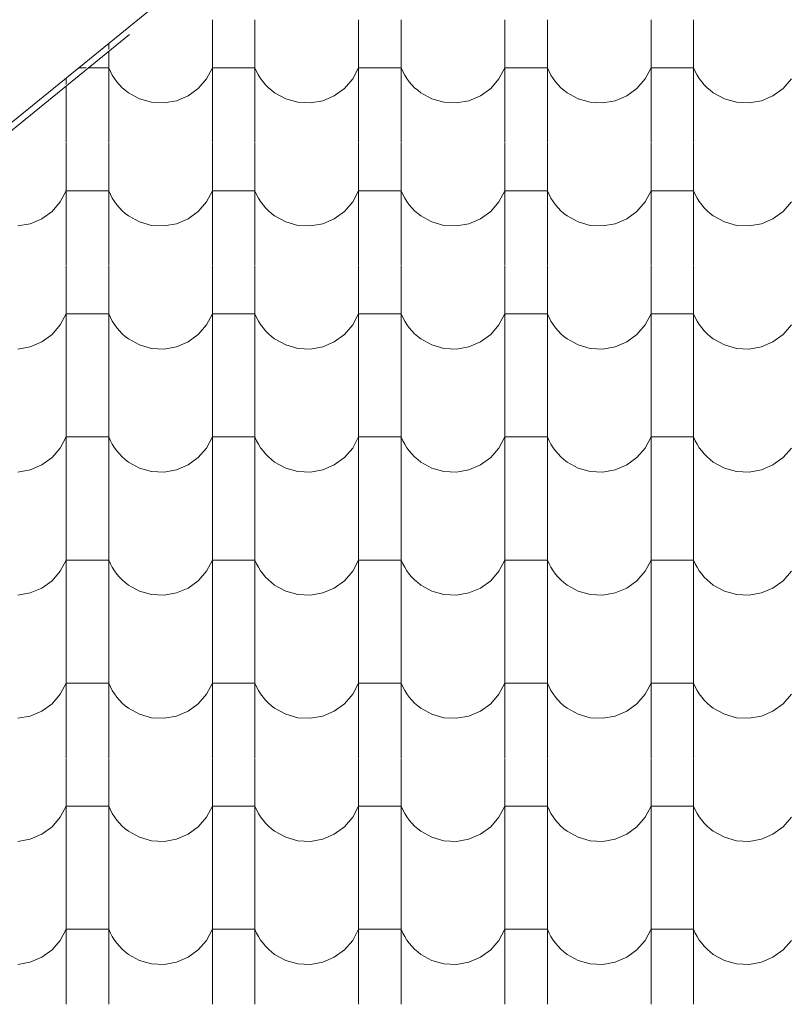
# Model space of a CAD drawing. Header units: millimetres. Extents: x -20699 to 32021, y -4298 to 11971.
# Tile 10 of 74: x -16926 to -16060, y 7717 to 8829. Entities that reach past the tile are written whole.
import ezdxf

# ---------------------------------------------------------------- set-up
doc = ezdxf.new("R2010")
doc.units = ezdxf.units.MM
doc.header["$MEASUREMENT"] = 0
doc.linetypes.add('Wipeout_Contour', pattern=[1000, 0, -1000])
for name, color, linetype in [('A-A_1_Bourané_Konstrukce - střechy a skořepiny', 7, 'Continuous'), ('A-A_1_Bourané_Výplně - Povrchové', 7, 'Continuous'), ('A-A_1_Konstrukce - střechy a skořepiny', 7, 'Continuous')]:
    doc.layers.add(name, color=color, linetype=linetype)

# ---------------------------------------------------------------- blocks, each defined once
blk = doc.blocks.new('*X1', base_point=(-21954.7, -8431.5))
at = {"layer": 'A-A_1_Bourané_Výplně - Povrchové', "color": 251, "linetype": 'Continuous', "lineweight": 20, "true_color": 0x6a6a6a}
for p, q in [((-16708.9, 8828.5), (-16708.9, 8690)), ((-16660.9, 8828.5), (-16660.9, 8690)), ((-16543.9, 8828.5), (-16543.9, 8690)), ((-16495.9, 8828.5), (-16495.9, 8690)), ((-16378.9, 8828.5), (-16378.9, 8690)), ((-16330.9, 8828.5), (-16330.9, 8690)), ((-16213.9, 8828.5), (-16213.9, 8690)), ((-16165.9, 8828.5), (-16165.9, 8690)), ((-16825.9, 8802.2), (-16825.9, 8690)), ((-16849.9, 8774.5), (-16860, 8774.5)), ((-16825.9, 8774.5), (-16849.9, 8774.5)), ((-16825.9, 8774.5), (-16824, 8770.3)), ((-16715.6, 8762), (-16708.9, 8774.5)), ((-16684.9, 8774.5), (-16708.9, 8774.5)), ((-16660.9, 8774.5), (-16684.9, 8774.5)), ((-16660.9, 8774.5), (-16659, 8770.3)), ((-16550.6, 8762), (-16543.9, 8774.5)), ((-16519.9, 8774.5), (-16543.9, 8774.5)), ((-16495.9, 8774.5), (-16519.9, 8774.5)), ((-16495.9, 8774.5), (-16494, 8770.3)), ((-16385.6, 8762), (-16378.9, 8774.5)), ((-16354.9, 8774.5), (-16378.9, 8774.5)), ((-16330.9, 8774.5), (-16354.9, 8774.5)), ((-16330.9, 8774.5), (-16329, 8770.3)), ((-16220.6, 8762), (-16213.9, 8774.5)), ((-16189.9, 8774.5), (-16213.9, 8774.5)), ((-16165.9, 8774.5), (-16189.9, 8774.5)), ((-16165.9, 8774.5), (-16164, 8770.3)), ((-16873.9, 8763.2), (-16873.9, 8690)), ((-16824, 8770.3), (-16821.9, 8766.3)), ((-16821.9, 8766.3), (-16819.5, 8762.4)), ((-16659, 8770.3), (-16656.9, 8766.3)), ((-16656.9, 8766.3), (-16654.5, 8762.4)), ((-16494, 8770.3), (-16491.9, 8766.3)), ((-16491.9, 8766.3), (-16489.5, 8762.4)), ((-16329, 8770.3), (-16326.9, 8766.3)), ((-16326.9, 8766.3), (-16324.5, 8762.4)), ((-16164, 8770.3), (-16161.9, 8766.3)), ((-16161.9, 8766.3), (-16159.5, 8762.4)), ((-16819.5, 8762.4), (-16816.8, 8758.7)), ((-16816.8, 8758.7), (-16813.9, 8755.3)), ((-16813.9, 8755.3), (-16810.7, 8752)), ((-16810.7, 8752), (-16807.3, 8749)), ((-16724.9, 8751.2), (-16715.6, 8762)), ((-16654.5, 8762.4), (-16651.8, 8758.7)), ((-16651.8, 8758.7), (-16648.9, 8755.3)), ((-16648.9, 8755.3), (-16645.7, 8752)), ((-16645.7, 8752), (-16642.3, 8749)), ((-16559.9, 8751.2), (-16550.6, 8762)), ((-16489.5, 8762.4), (-16486.8, 8758.7)), ((-16486.8, 8758.7), (-16483.9, 8755.3)), ((-16483.9, 8755.3), (-16480.7, 8752)), ((-16480.7, 8752), (-16477.3, 8749)), ((-16394.9, 8751.2), (-16385.6, 8762)), ((-16324.5, 8762.4), (-16321.8, 8758.7)), ((-16321.8, 8758.7), (-16318.9, 8755.3)), ((-16318.9, 8755.3), (-16315.7, 8752)), ((-16315.7, 8752), (-16312.3, 8749)), ((-16229.9, 8751.2), (-16220.6, 8762)), ((-16159.5, 8762.4), (-16156.8, 8758.7)), ((-16156.8, 8758.7), (-16153.9, 8755.3)), ((-16153.9, 8755.3), (-16150.7, 8752)), ((-16150.7, 8752), (-16147.3, 8749)), ((-16064.9, 8751.2), (-16055.6, 8762)), ((-16807.3, 8749), (-16803.7, 8746.2)), ((-16803.7, 8746.2), (-16791.2, 8739.4)), ((-16749.4, 8737.3), (-16736.4, 8742.9)), ((-16736.4, 8742.9), (-16724.9, 8751.2)), ((-16642.3, 8749), (-16638.7, 8746.2)), ((-16638.7, 8746.2), (-16626.2, 8739.4)), ((-16584.4, 8737.3), (-16571.4, 8742.9)), ((-16571.4, 8742.9), (-16559.9, 8751.2)), ((-16477.3, 8749), (-16473.7, 8746.2)), ((-16473.7, 8746.2), (-16461.2, 8739.4)), ((-16419.4, 8737.3), (-16406.4, 8742.9)), ((-16406.4, 8742.9), (-16394.9, 8751.2)), ((-16312.3, 8749), (-16308.7, 8746.2)), ((-16308.7, 8746.2), (-16296.2, 8739.4)), ((-16254.4, 8737.3), (-16241.4, 8742.9)), ((-16241.4, 8742.9), (-16229.9, 8751.2)), ((-16147.3, 8749), (-16143.7, 8746.2)), ((-16143.7, 8746.2), (-16131.2, 8739.4)), ((-16089.4, 8737.3), (-16076.4, 8742.9)), ((-16076.4, 8742.9), (-16064.9, 8751.2)), ((-16791.2, 8739.4), (-16777.6, 8735.5)), ((-16777.6, 8735.5), (-16763.4, 8734.8)), ((-16763.4, 8734.8), (-16749.4, 8737.3)), ((-16626.2, 8739.4), (-16612.6, 8735.5)), ((-16612.6, 8735.5), (-16598.4, 8734.8)), ((-16598.4, 8734.8), (-16584.4, 8737.3)), ((-16461.2, 8739.4), (-16447.6, 8735.5)), ((-16447.6, 8735.5), (-16433.4, 8734.8)), ((-16433.4, 8734.8), (-16419.4, 8737.3)), ((-16296.2, 8739.4), (-16282.6, 8735.5)), ((-16282.6, 8735.5), (-16268.4, 8734.8)), ((-16268.4, 8734.8), (-16254.4, 8737.3)), ((-16131.2, 8739.4), (-16117.6, 8735.5)), ((-16117.6, 8735.5), (-16103.4, 8734.8)), ((-16103.4, 8734.8), (-16089.4, 8737.3)), ((-16873.9, 8689.5), (-16873.9, 8551)), ((-16825.9, 8689.5), (-16825.9, 8551)), ((-16708.9, 8689.5), (-16708.9, 8551)), ((-16660.9, 8689.5), (-16660.9, 8551)), ((-16543.9, 8689.5), (-16543.9, 8551)), ((-16495.9, 8689.5), (-16495.9, 8551)), ((-16378.9, 8689.5), (-16378.9, 8551)), ((-16330.9, 8689.5), (-16330.9, 8551)), ((-16213.9, 8689.5), (-16213.9, 8551)), ((-16165.9, 8689.5), (-16165.9, 8551)), ((-16880.6, 8623), (-16873.9, 8635.5)), ((-16849.9, 8635.5), (-16873.9, 8635.5)), ((-16825.9, 8635.5), (-16849.9, 8635.5)), ((-16825.9, 8635.5), (-16824, 8631.3)), ((-16824, 8631.3), (-16821.9, 8627.3)), ((-16715.6, 8623), (-16708.9, 8635.5)), ((-16684.9, 8635.5), (-16708.9, 8635.5)), ((-16660.9, 8635.5), (-16684.9, 8635.5)), ((-16660.9, 8635.5), (-16659, 8631.3)), ((-16659, 8631.3), (-16656.9, 8627.3)), ((-16550.6, 8623), (-16543.9, 8635.5)), ((-16519.9, 8635.5), (-16543.9, 8635.5)), ((-16495.9, 8635.5), (-16519.9, 8635.5)), ((-16495.9, 8635.5), (-16494, 8631.3)), ((-16494, 8631.3), (-16491.9, 8627.3)), ((-16385.6, 8623), (-16378.9, 8635.5)), ((-16354.9, 8635.5), (-16378.9, 8635.5)), ((-16330.9, 8635.5), (-16354.9, 8635.5)), ((-16330.9, 8635.5), (-16329, 8631.3)), ((-16329, 8631.3), (-16326.9, 8627.3)), ((-16220.6, 8623), (-16213.9, 8635.5)), ((-16189.9, 8635.5), (-16213.9, 8635.5)), ((-16165.9, 8635.5), (-16189.9, 8635.5)), ((-16165.9, 8635.5), (-16164, 8631.3)), ((-16164, 8631.3), (-16161.9, 8627.3)), ((-16889.9, 8612.2), (-16880.6, 8623)), ((-16821.9, 8627.3), (-16819.5, 8623.4)), ((-16819.5, 8623.4), (-16816.8, 8619.7)), ((-16816.8, 8619.7), (-16813.9, 8616.3)), ((-16724.9, 8612.2), (-16715.6, 8623)), ((-16656.9, 8627.3), (-16654.5, 8623.4)), ((-16654.5, 8623.4), (-16651.8, 8619.7)), ((-16651.8, 8619.7), (-16648.9, 8616.3)), ((-16559.9, 8612.2), (-16550.6, 8623)), ((-16491.9, 8627.3), (-16489.5, 8623.4)), ((-16489.5, 8623.4), (-16486.8, 8619.7)), ((-16486.8, 8619.7), (-16483.9, 8616.3)), ((-16394.9, 8612.2), (-16385.6, 8623)), ((-16326.9, 8627.3), (-16324.5, 8623.4)), ((-16324.5, 8623.4), (-16321.8, 8619.7)), ((-16321.8, 8619.7), (-16318.9, 8616.3)), ((-16229.9, 8612.2), (-16220.6, 8623)), ((-16161.9, 8627.3), (-16159.5, 8623.4)), ((-16159.5, 8623.4), (-16156.8, 8619.7)), ((-16156.8, 8619.7), (-16153.9, 8616.3)), ((-16064.9, 8612.2), (-16055.6, 8623)), ((-16901.4, 8603.9), (-16889.9, 8612.2)), ((-16813.9, 8616.3), (-16810.7, 8613)), ((-16810.7, 8613), (-16807.3, 8610)), ((-16807.3, 8610), (-16803.7, 8607.2)), ((-16803.7, 8607.2), (-16791.2, 8600.4)), ((-16736.4, 8603.9), (-16724.9, 8612.2)), ((-16648.9, 8616.3), (-16645.7, 8613)), ((-16645.7, 8613), (-16642.3, 8610)), ((-16642.3, 8610), (-16638.7, 8607.2)), ((-16638.7, 8607.2), (-16626.2, 8600.4)), ((-16571.4, 8603.9), (-16559.9, 8612.2)), ((-16483.9, 8616.3), (-16480.7, 8613)), ((-16480.7, 8613), (-16477.3, 8610)), ((-16477.3, 8610), (-16473.7, 8607.2)), ((-16473.7, 8607.2), (-16461.2, 8600.4)), ((-16406.4, 8603.9), (-16394.9, 8612.2)), ((-16318.9, 8616.3), (-16315.7, 8613)), ((-16315.7, 8613), (-16312.3, 8610)), ((-16312.3, 8610), (-16308.7, 8607.2)), ((-16308.7, 8607.2), (-16296.2, 8600.4)), ((-16241.4, 8603.9), (-16229.9, 8612.2)), ((-16153.9, 8616.3), (-16150.7, 8613)), ((-16150.7, 8613), (-16147.3, 8610)), ((-16147.3, 8610), (-16143.7, 8607.2)), ((-16143.7, 8607.2), (-16131.2, 8600.4)), ((-16076.4, 8603.9), (-16064.9, 8612.2)), ((-16928.4, 8595.8), (-16914.4, 8598.3)), ((-16914.4, 8598.3), (-16901.4, 8603.9)), ((-16791.2, 8600.4), (-16777.6, 8596.5)), ((-16777.6, 8596.5), (-16763.4, 8595.8)), ((-16763.4, 8595.8), (-16749.4, 8598.3)), ((-16749.4, 8598.3), (-16736.4, 8603.9)), ((-16626.2, 8600.4), (-16612.6, 8596.5)), ((-16612.6, 8596.5), (-16598.4, 8595.8)), ((-16598.4, 8595.8), (-16584.4, 8598.3)), ((-16584.4, 8598.3), (-16571.4, 8603.9)), ((-16461.2, 8600.4), (-16447.6, 8596.5)), ((-16447.6, 8596.5), (-16433.4, 8595.8)), ((-16433.4, 8595.8), (-16419.4, 8598.3)), ((-16419.4, 8598.3), (-16406.4, 8603.9)), ((-16296.2, 8600.4), (-16282.6, 8596.5)), ((-16282.6, 8596.5), (-16268.4, 8595.8)), ((-16268.4, 8595.8), (-16254.4, 8598.3)), ((-16254.4, 8598.3), (-16241.4, 8603.9)), ((-16131.2, 8600.4), (-16117.6, 8596.5)), ((-16117.6, 8596.5), (-16103.4, 8595.8)), ((-16103.4, 8595.8), (-16089.4, 8598.3)), ((-16089.4, 8598.3), (-16076.4, 8603.9)), ((-16873.9, 8550.5), (-16873.9, 8412)), ((-16825.9, 8550.5), (-16825.9, 8412)), ((-16708.9, 8550.5), (-16708.9, 8412)), ((-16660.9, 8550.5), (-16660.9, 8412)), ((-16543.9, 8550.5), (-16543.9, 8412)), ((-16495.9, 8550.5), (-16495.9, 8412)), ((-16378.9, 8550.5), (-16378.9, 8412)), ((-16330.9, 8550.5), (-16330.9, 8412)), ((-16213.9, 8550.5), (-16213.9, 8412)), ((-16165.9, 8550.5), (-16165.9, 8412)), ((-16880.6, 8484), (-16873.9, 8496.5)), ((-16849.9, 8496.5), (-16873.9, 8496.5)), ((-16825.9, 8496.5), (-16849.9, 8496.5)), ((-16825.9, 8496.5), (-16824, 8492.3)), ((-16715.6, 8484), (-16708.9, 8496.5)), ((-16684.9, 8496.5), (-16708.9, 8496.5)), ((-16660.9, 8496.5), (-16684.9, 8496.5)), ((-16660.9, 8496.5), (-16659, 8492.3)), ((-16550.6, 8484), (-16543.9, 8496.5)), ((-16519.9, 8496.5), (-16543.9, 8496.5)), ((-16495.9, 8496.5), (-16519.9, 8496.5)), ((-16495.9, 8496.5), (-16494, 8492.3)), ((-16385.6, 8484), (-16378.9, 8496.5)), ((-16354.9, 8496.5), (-16378.9, 8496.5)), ((-16330.9, 8496.5), (-16354.9, 8496.5)), ((-16330.9, 8496.5), (-16329, 8492.3)), ((-16220.6, 8484), (-16213.9, 8496.5)), ((-16189.9, 8496.5), (-16213.9, 8496.5)), ((-16165.9, 8496.5), (-16189.9, 8496.5)), ((-16165.9, 8496.5), (-16164, 8492.3)), ((-16824, 8492.3), (-16821.9, 8488.3)), ((-16821.9, 8488.3), (-16819.5, 8484.4)), ((-16659, 8492.3), (-16656.9, 8488.3)), ((-16656.9, 8488.3), (-16654.5, 8484.4)), ((-16494, 8492.3), (-16491.9, 8488.3)), ((-16491.9, 8488.3), (-16489.5, 8484.4)), ((-16329, 8492.3), (-16326.9, 8488.3)), ((-16326.9, 8488.3), (-16324.5, 8484.4)), ((-16164, 8492.3), (-16161.9, 8488.3)), ((-16161.9, 8488.3), (-16159.5, 8484.4)), ((-16889.9, 8473.2), (-16880.6, 8484)), ((-16819.5, 8484.4), (-16816.8, 8480.7)), ((-16816.8, 8480.7), (-16813.9, 8477.3)), ((-16813.9, 8477.3), (-16810.7, 8474)), ((-16810.7, 8474), (-16807.3, 8471)), ((-16724.9, 8473.2), (-16715.6, 8484)), ((-16654.5, 8484.4), (-16651.8, 8480.7)), ((-16651.8, 8480.7), (-16648.9, 8477.3)), ((-16648.9, 8477.3), (-16645.7, 8474)), ((-16645.7, 8474), (-16642.3, 8471)), ((-16559.9, 8473.2), (-16550.6, 8484)), ((-16489.5, 8484.4), (-16486.8, 8480.7)), ((-16486.8, 8480.7), (-16483.9, 8477.3)), ((-16483.9, 8477.3), (-16480.7, 8474)), ((-16480.7, 8474), (-16477.3, 8471)), ((-16394.9, 8473.2), (-16385.6, 8484)), ((-16324.5, 8484.4), (-16321.8, 8480.7)), ((-16321.8, 8480.7), (-16318.9, 8477.3)), ((-16318.9, 8477.3), (-16315.7, 8474)), ((-16315.7, 8474), (-16312.3, 8471)), ((-16229.9, 8473.2), (-16220.6, 8484)), ((-16159.5, 8484.4), (-16156.8, 8480.7)), ((-16156.8, 8480.7), (-16153.9, 8477.3)), ((-16153.9, 8477.3), (-16150.7, 8474)), ((-16150.7, 8474), (-16147.3, 8471)), ((-16064.9, 8473.2), (-16055.6, 8484)), ((-16914.4, 8459.3), (-16901.4, 8464.9)), ((-16901.4, 8464.9), (-16889.9, 8473.2)), ((-16807.3, 8471), (-16803.7, 8468.2)), ((-16803.7, 8468.2), (-16791.2, 8461.4)), ((-16749.4, 8459.3), (-16736.4, 8464.9)), ((-16736.4, 8464.9), (-16724.9, 8473.2)), ((-16642.3, 8471), (-16638.7, 8468.2)), ((-16638.7, 8468.2), (-16626.2, 8461.4)), ((-16584.4, 8459.3), (-16571.4, 8464.9)), ((-16571.4, 8464.9), (-16559.9, 8473.2)), ((-16477.3, 8471), (-16473.7, 8468.2)), ((-16473.7, 8468.2), (-16461.2, 8461.4)), ((-16419.4, 8459.3), (-16406.4, 8464.9)), ((-16406.4, 8464.9), (-16394.9, 8473.2)), ((-16312.3, 8471), (-16308.7, 8468.2)), ((-16308.7, 8468.2), (-16296.2, 8461.4)), ((-16254.4, 8459.3), (-16241.4, 8464.9)), ((-16241.4, 8464.9), (-16229.9, 8473.2)), ((-16147.3, 8471), (-16143.7, 8468.2)), ((-16143.7, 8468.2), (-16131.2, 8461.4)), ((-16089.4, 8459.3), (-16076.4, 8464.9)), ((-16076.4, 8464.9), (-16064.9, 8473.2)), ((-16928.4, 8456.8), (-16914.4, 8459.3)), ((-16791.2, 8461.4), (-16777.6, 8457.5)), ((-16777.6, 8457.5), (-16763.4, 8456.8)), ((-16763.4, 8456.8), (-16749.4, 8459.3)), ((-16626.2, 8461.4), (-16612.6, 8457.5)), ((-16612.6, 8457.5), (-16598.4, 8456.8)), ((-16598.4, 8456.8), (-16584.4, 8459.3)), ((-16461.2, 8461.4), (-16447.6, 8457.5)), ((-16447.6, 8457.5), (-16433.4, 8456.8)), ((-16433.4, 8456.8), (-16419.4, 8459.3)), ((-16296.2, 8461.4), (-16282.6, 8457.5)), ((-16282.6, 8457.5), (-16268.4, 8456.8)), ((-16268.4, 8456.8), (-16254.4, 8459.3)), ((-16131.2, 8461.4), (-16117.6, 8457.5)), ((-16117.6, 8457.5), (-16103.4, 8456.8)), ((-16103.4, 8456.8), (-16089.4, 8459.3)), ((-16873.9, 8411.5), (-16873.9, 8273)), ((-16825.9, 8411.5), (-16825.9, 8273)), ((-16708.9, 8411.5), (-16708.9, 8273)), ((-16660.9, 8411.5), (-16660.9, 8273)), ((-16543.9, 8411.5), (-16543.9, 8273)), ((-16495.9, 8411.5), (-16495.9, 8273)), ((-16378.9, 8411.5), (-16378.9, 8273)), ((-16330.9, 8411.5), (-16330.9, 8273)), ((-16213.9, 8411.5), (-16213.9, 8273)), ((-16165.9, 8411.5), (-16165.9, 8273)), ((-16880.6, 8345), (-16873.9, 8357.5)), ((-16849.9, 8357.5), (-16873.9, 8357.5)), ((-16825.9, 8357.5), (-16849.9, 8357.5)), ((-16825.9, 8357.5), (-16824, 8353.3)), ((-16824, 8353.3), (-16821.9, 8349.3)), ((-16715.6, 8345), (-16708.9, 8357.5)), ((-16684.9, 8357.5), (-16708.9, 8357.5)), ((-16660.9, 8357.5), (-16684.9, 8357.5)), ((-16660.9, 8357.5), (-16659, 8353.3)), ((-16659, 8353.3), (-16656.9, 8349.3)), ((-16550.6, 8345), (-16543.9, 8357.5)), ((-16519.9, 8357.5), (-16543.9, 8357.5)), ((-16495.9, 8357.5), (-16519.9, 8357.5)), ((-16495.9, 8357.5), (-16494, 8353.3)), ((-16494, 8353.3), (-16491.9, 8349.3)), ((-16385.6, 8345), (-16378.9, 8357.5)), ((-16354.9, 8357.5), (-16378.9, 8357.5)), ((-16330.9, 8357.5), (-16354.9, 8357.5)), ((-16330.9, 8357.5), (-16329, 8353.3)), ((-16329, 8353.3), (-16326.9, 8349.3)), ((-16220.6, 8345), (-16213.9, 8357.5)), ((-16189.9, 8357.5), (-16213.9, 8357.5)), ((-16165.9, 8357.5), (-16189.9, 8357.5)), ((-16165.9, 8357.5), (-16164, 8353.3)), ((-16164, 8353.3), (-16161.9, 8349.3)), ((-16889.9, 8334.2), (-16880.6, 8345)), ((-16821.9, 8349.3), (-16819.5, 8345.4)), ((-16819.5, 8345.4), (-16816.8, 8341.7)), ((-16816.8, 8341.7), (-16813.9, 8338.3)), ((-16724.9, 8334.2), (-16715.6, 8345)), ((-16656.9, 8349.3), (-16654.5, 8345.4)), ((-16654.5, 8345.4), (-16651.8, 8341.7)), ((-16651.8, 8341.7), (-16648.9, 8338.3)), ((-16559.9, 8334.2), (-16550.6, 8345)), ((-16491.9, 8349.3), (-16489.5, 8345.4)), ((-16489.5, 8345.4), (-16486.8, 8341.7)), ((-16486.8, 8341.7), (-16483.9, 8338.3)), ((-16394.9, 8334.2), (-16385.6, 8345)), ((-16326.9, 8349.3), (-16324.5, 8345.4)), ((-16324.5, 8345.4), (-16321.8, 8341.7)), ((-16321.8, 8341.7), (-16318.9, 8338.3)), ((-16229.9, 8334.2), (-16220.6, 8345)), ((-16161.9, 8349.3), (-16159.5, 8345.4)), ((-16159.5, 8345.4), (-16156.8, 8341.7)), ((-16156.8, 8341.7), (-16153.9, 8338.3)), ((-16064.9, 8334.2), (-16055.6, 8345)), ((-16901.4, 8325.9), (-16889.9, 8334.2)), ((-16813.9, 8338.3), (-16810.7, 8335)), ((-16810.7, 8335), (-16807.3, 8332)), ((-16807.3, 8332), (-16803.7, 8329.2)), ((-16803.7, 8329.2), (-16791.2, 8322.4)), ((-16736.4, 8325.9), (-16724.9, 8334.2)), ((-16648.9, 8338.3), (-16645.7, 8335)), ((-16645.7, 8335), (-16642.3, 8332)), ((-16642.3, 8332), (-16638.7, 8329.2)), ((-16638.7, 8329.2), (-16626.2, 8322.4)), ((-16571.4, 8325.9), (-16559.9, 8334.2)), ((-16483.9, 8338.3), (-16480.7, 8335)), ((-16480.7, 8335), (-16477.3, 8332)), ((-16477.3, 8332), (-16473.7, 8329.2)), ((-16473.7, 8329.2), (-16461.2, 8322.4)), ((-16406.4, 8325.9), (-16394.9, 8334.2)), ((-16318.9, 8338.3), (-16315.7, 8335)), ((-16315.7, 8335), (-16312.3, 8332)), ((-16312.3, 8332), (-16308.7, 8329.2)), ((-16308.7, 8329.2), (-16296.2, 8322.4)), ((-16241.4, 8325.9), (-16229.9, 8334.2)), ((-16153.9, 8338.3), (-16150.7, 8335)), ((-16150.7, 8335), (-16147.3, 8332)), ((-16147.3, 8332), (-16143.7, 8329.2)), ((-16143.7, 8329.2), (-16131.2, 8322.4)), ((-16076.4, 8325.9), (-16064.9, 8334.2)), ((-16928.4, 8317.8), (-16914.4, 8320.3)), ((-16914.4, 8320.3), (-16901.4, 8325.9)), ((-16791.2, 8322.4), (-16777.6, 8318.5)), ((-16777.6, 8318.5), (-16763.4, 8317.8)), ((-16763.4, 8317.8), (-16749.4, 8320.3)), ((-16749.4, 8320.3), (-16736.4, 8325.9)), ((-16626.2, 8322.4), (-16612.6, 8318.5)), ((-16612.6, 8318.5), (-16598.4, 8317.8)), ((-16598.4, 8317.8), (-16584.4, 8320.3)), ((-16584.4, 8320.3), (-16571.4, 8325.9)), ((-16461.2, 8322.4), (-16447.6, 8318.5)), ((-16447.6, 8318.5), (-16433.4, 8317.8)), ((-16433.4, 8317.8), (-16419.4, 8320.3)), ((-16419.4, 8320.3), (-16406.4, 8325.9)), ((-16296.2, 8322.4), (-16282.6, 8318.5)), ((-16282.6, 8318.5), (-16268.4, 8317.8)), ((-16268.4, 8317.8), (-16254.4, 8320.3)), ((-16254.4, 8320.3), (-16241.4, 8325.9)), ((-16131.2, 8322.4), (-16117.6, 8318.5)), ((-16117.6, 8318.5), (-16103.4, 8317.8)), ((-16103.4, 8317.8), (-16089.4, 8320.3)), ((-16089.4, 8320.3), (-16076.4, 8325.9)), ((-16873.9, 8272.5), (-16873.9, 8134)), ((-16825.9, 8272.5), (-16825.9, 8134)), ((-16708.9, 8272.5), (-16708.9, 8134)), ((-16660.9, 8272.5), (-16660.9, 8134)), ((-16543.9, 8272.5), (-16543.9, 8134)), ((-16495.9, 8272.5), (-16495.9, 8134)), ((-16378.9, 8272.5), (-16378.9, 8134)), ((-16330.9, 8272.5), (-16330.9, 8134)), ((-16213.9, 8272.5), (-16213.9, 8134)), ((-16165.9, 8272.5), (-16165.9, 8134)), ((-16880.6, 8206), (-16873.9, 8218.5)), ((-16849.9, 8218.5), (-16873.9, 8218.5)), ((-16825.9, 8218.5), (-16849.9, 8218.5)), ((-16825.9, 8218.5), (-16824, 8214.3)), ((-16715.6, 8206), (-16708.9, 8218.5)), ((-16684.9, 8218.5), (-16708.9, 8218.5)), ((-16660.9, 8218.5), (-16684.9, 8218.5)), ((-16660.9, 8218.5), (-16659, 8214.3)), ((-16550.6, 8206), (-16543.9, 8218.5)), ((-16519.9, 8218.5), (-16543.9, 8218.5)), ((-16495.9, 8218.5), (-16519.9, 8218.5)), ((-16495.9, 8218.5), (-16494, 8214.3)), ((-16385.6, 8206), (-16378.9, 8218.5)), ((-16354.9, 8218.5), (-16378.9, 8218.5)), ((-16330.9, 8218.5), (-16354.9, 8218.5)), ((-16330.9, 8218.5), (-16329, 8214.3)), ((-16220.6, 8206), (-16213.9, 8218.5)), ((-16189.9, 8218.5), (-16213.9, 8218.5)), ((-16165.9, 8218.5), (-16189.9, 8218.5)), ((-16165.9, 8218.5), (-16164, 8214.3)), ((-16824, 8214.3), (-16821.9, 8210.3)), ((-16821.9, 8210.3), (-16819.5, 8206.4)), ((-16659, 8214.3), (-16656.9, 8210.3)), ((-16656.9, 8210.3), (-16654.5, 8206.4)), ((-16494, 8214.3), (-16491.9, 8210.3)), ((-16491.9, 8210.3), (-16489.5, 8206.4)), ((-16329, 8214.3), (-16326.9, 8210.3)), ((-16326.9, 8210.3), (-16324.5, 8206.4)), ((-16164, 8214.3), (-16161.9, 8210.3)), ((-16161.9, 8210.3), (-16159.5, 8206.4)), ((-16889.9, 8195.2), (-16880.6, 8206)), ((-16819.5, 8206.4), (-16816.8, 8202.7)), ((-16816.8, 8202.7), (-16813.9, 8199.3)), ((-16813.9, 8199.3), (-16810.7, 8196)), ((-16810.7, 8196), (-16807.3, 8193)), ((-16724.9, 8195.2), (-16715.6, 8206)), ((-16654.5, 8206.4), (-16651.8, 8202.7)), ((-16651.8, 8202.7), (-16648.9, 8199.3)), ((-16648.9, 8199.3), (-16645.7, 8196)), ((-16645.7, 8196), (-16642.3, 8193)), ((-16559.9, 8195.2), (-16550.6, 8206)), ((-16489.5, 8206.4), (-16486.8, 8202.7)), ((-16486.8, 8202.7), (-16483.9, 8199.3)), ((-16483.9, 8199.3), (-16480.7, 8196)), ((-16480.7, 8196), (-16477.3, 8193)), ((-16394.9, 8195.2), (-16385.6, 8206)), ((-16324.5, 8206.4), (-16321.8, 8202.7)), ((-16321.8, 8202.7), (-16318.9, 8199.3)), ((-16318.9, 8199.3), (-16315.7, 8196)), ((-16315.7, 8196), (-16312.3, 8193)), ((-16229.9, 8195.2), (-16220.6, 8206)), ((-16159.5, 8206.4), (-16156.8, 8202.7)), ((-16156.8, 8202.7), (-16153.9, 8199.3)), ((-16153.9, 8199.3), (-16150.7, 8196)), ((-16150.7, 8196), (-16147.3, 8193)), ((-16064.9, 8195.2), (-16055.6, 8206)), ((-16914.4, 8181.3), (-16901.4, 8186.9)), ((-16901.4, 8186.9), (-16889.9, 8195.2)), ((-16807.3, 8193), (-16803.7, 8190.2)), ((-16803.7, 8190.2), (-16791.2, 8183.4)), ((-16749.4, 8181.3), (-16736.4, 8186.9)), ((-16736.4, 8186.9), (-16724.9, 8195.2)), ((-16642.3, 8193), (-16638.7, 8190.2)), ((-16638.7, 8190.2), (-16626.2, 8183.4)), ((-16584.4, 8181.3), (-16571.4, 8186.9)), ((-16571.4, 8186.9), (-16559.9, 8195.2)), ((-16477.3, 8193), (-16473.7, 8190.2)), ((-16473.7, 8190.2), (-16461.2, 8183.4)), ((-16419.4, 8181.3), (-16406.4, 8186.9)), ((-16406.4, 8186.9), (-16394.9, 8195.2)), ((-16312.3, 8193), (-16308.7, 8190.2)), ((-16308.7, 8190.2), (-16296.2, 8183.4)), ((-16254.4, 8181.3), (-16241.4, 8186.9)), ((-16241.4, 8186.9), (-16229.9, 8195.2)), ((-16147.3, 8193), (-16143.7, 8190.2)), ((-16143.7, 8190.2), (-16131.2, 8183.4)), ((-16089.4, 8181.3), (-16076.4, 8186.9)), ((-16076.4, 8186.9), (-16064.9, 8195.2)), ((-16928.4, 8178.8), (-16914.4, 8181.3)), ((-16791.2, 8183.4), (-16777.6, 8179.5)), ((-16777.6, 8179.5), (-16763.4, 8178.8)), ((-16763.4, 8178.8), (-16749.4, 8181.3)), ((-16626.2, 8183.4), (-16612.6, 8179.5)), ((-16612.6, 8179.5), (-16598.4, 8178.8)), ((-16598.4, 8178.8), (-16584.4, 8181.3)), ((-16461.2, 8183.4), (-16447.6, 8179.5)), ((-16447.6, 8179.5), (-16433.4, 8178.8)), ((-16433.4, 8178.8), (-16419.4, 8181.3)), ((-16296.2, 8183.4), (-16282.6, 8179.5)), ((-16282.6, 8179.5), (-16268.4, 8178.8)), ((-16268.4, 8178.8), (-16254.4, 8181.3)), ((-16131.2, 8183.4), (-16117.6, 8179.5)), ((-16117.6, 8179.5), (-16103.4, 8178.8)), ((-16103.4, 8178.8), (-16089.4, 8181.3)), ((-16873.9, 8133.5), (-16873.9, 7995)), ((-16825.9, 8133.5), (-16825.9, 7995)), ((-16708.9, 8133.5), (-16708.9, 7995)), ((-16660.9, 8133.5), (-16660.9, 7995)), ((-16543.9, 8133.5), (-16543.9, 7995)), ((-16495.9, 8133.5), (-16495.9, 7995)), ((-16378.9, 8133.5), (-16378.9, 7995)), ((-16330.9, 8133.5), (-16330.9, 7995)), ((-16213.9, 8133.5), (-16213.9, 7995)), ((-16165.9, 8133.5), (-16165.9, 7995)), ((-16880.6, 8067), (-16873.9, 8079.5)), ((-16849.9, 8079.5), (-16873.9, 8079.5)), ((-16825.9, 8079.5), (-16849.9, 8079.5)), ((-16825.9, 8079.5), (-16824, 8075.3)), ((-16824, 8075.3), (-16821.9, 8071.3)), ((-16715.6, 8067), (-16708.9, 8079.5)), ((-16684.9, 8079.5), (-16708.9, 8079.5)), ((-16660.9, 8079.5), (-16684.9, 8079.5)), ((-16660.9, 8079.5), (-16659, 8075.3)), ((-16659, 8075.3), (-16656.9, 8071.3)), ((-16550.6, 8067), (-16543.9, 8079.5)), ((-16519.9, 8079.5), (-16543.9, 8079.5)), ((-16495.9, 8079.5), (-16519.9, 8079.5)), ((-16495.9, 8079.5), (-16494, 8075.3)), ((-16494, 8075.3), (-16491.9, 8071.3)), ((-16385.6, 8067), (-16378.9, 8079.5)), ((-16354.9, 8079.5), (-16378.9, 8079.5)), ((-16330.9, 8079.5), (-16354.9, 8079.5)), ((-16330.9, 8079.5), (-16329, 8075.3)), ((-16329, 8075.3), (-16326.9, 8071.3)), ((-16220.6, 8067), (-16213.9, 8079.5)), ((-16189.9, 8079.5), (-16213.9, 8079.5)), ((-16165.9, 8079.5), (-16189.9, 8079.5)), ((-16165.9, 8079.5), (-16164, 8075.3)), ((-16164, 8075.3), (-16161.9, 8071.3)), ((-16889.9, 8056.2), (-16880.6, 8067)), ((-16821.9, 8071.3), (-16819.5, 8067.4)), ((-16819.5, 8067.4), (-16816.8, 8063.7)), ((-16816.8, 8063.7), (-16813.9, 8060.3)), ((-16724.9, 8056.2), (-16715.6, 8067)), ((-16656.9, 8071.3), (-16654.5, 8067.4)), ((-16654.5, 8067.4), (-16651.8, 8063.7)), ((-16651.8, 8063.7), (-16648.9, 8060.3)), ((-16559.9, 8056.2), (-16550.6, 8067)), ((-16491.9, 8071.3), (-16489.5, 8067.4)), ((-16489.5, 8067.4), (-16486.8, 8063.7)), ((-16486.8, 8063.7), (-16483.9, 8060.3)), ((-16394.9, 8056.2), (-16385.6, 8067)), ((-16326.9, 8071.3), (-16324.5, 8067.4)), ((-16324.5, 8067.4), (-16321.8, 8063.7)), ((-16321.8, 8063.7), (-16318.9, 8060.3)), ((-16229.9, 8056.2), (-16220.6, 8067)), ((-16161.9, 8071.3), (-16159.5, 8067.4)), ((-16159.5, 8067.4), (-16156.8, 8063.7)), ((-16156.8, 8063.7), (-16153.9, 8060.3)), ((-16064.9, 8056.2), (-16055.6, 8067)), ((-16901.4, 8047.9), (-16889.9, 8056.2)), ((-16813.9, 8060.3), (-16810.7, 8057)), ((-16810.7, 8057), (-16807.3, 8054)), ((-16807.3, 8054), (-16803.7, 8051.2)), ((-16803.7, 8051.2), (-16791.2, 8044.4)), ((-16736.4, 8047.9), (-16724.9, 8056.2)), ((-16648.9, 8060.3), (-16645.7, 8057)), ((-16645.7, 8057), (-16642.3, 8054)), ((-16642.3, 8054), (-16638.7, 8051.2)), ((-16638.7, 8051.2), (-16626.2, 8044.4)), ((-16571.4, 8047.9), (-16559.9, 8056.2)), ((-16483.9, 8060.3), (-16480.7, 8057)), ((-16480.7, 8057), (-16477.3, 8054)), ((-16477.3, 8054), (-16473.7, 8051.2)), ((-16473.7, 8051.2), (-16461.2, 8044.4)), ((-16406.4, 8047.9), (-16394.9, 8056.2)), ((-16318.9, 8060.3), (-16315.7, 8057)), ((-16315.7, 8057), (-16312.3, 8054)), ((-16312.3, 8054), (-16308.7, 8051.2)), ((-16308.7, 8051.2), (-16296.2, 8044.4)), ((-16241.4, 8047.9), (-16229.9, 8056.2)), ((-16153.9, 8060.3), (-16150.7, 8057)), ((-16150.7, 8057), (-16147.3, 8054)), ((-16147.3, 8054), (-16143.7, 8051.2)), ((-16143.7, 8051.2), (-16131.2, 8044.4)), ((-16076.4, 8047.9), (-16064.9, 8056.2)), ((-16928.4, 8039.8), (-16914.4, 8042.3)), ((-16914.4, 8042.3), (-16901.4, 8047.9)), ((-16791.2, 8044.4), (-16777.6, 8040.5)), ((-16777.6, 8040.5), (-16763.4, 8039.8)), ((-16763.4, 8039.8), (-16749.4, 8042.3)), ((-16749.4, 8042.3), (-16736.4, 8047.9)), ((-16626.2, 8044.4), (-16612.6, 8040.5)), ((-16612.6, 8040.5), (-16598.4, 8039.8)), ((-16598.4, 8039.8), (-16584.4, 8042.3)), ((-16584.4, 8042.3), (-16571.4, 8047.9)), ((-16461.2, 8044.4), (-16447.6, 8040.5)), ((-16447.6, 8040.5), (-16433.4, 8039.8)), ((-16433.4, 8039.8), (-16419.4, 8042.3)), ((-16419.4, 8042.3), (-16406.4, 8047.9)), ((-16296.2, 8044.4), (-16282.6, 8040.5)), ((-16282.6, 8040.5), (-16268.4, 8039.8)), ((-16268.4, 8039.8), (-16254.4, 8042.3)), ((-16254.4, 8042.3), (-16241.4, 8047.9)), ((-16131.2, 8044.4), (-16117.6, 8040.5)), ((-16117.6, 8040.5), (-16103.4, 8039.8)), ((-16103.4, 8039.8), (-16089.4, 8042.3)), ((-16089.4, 8042.3), (-16076.4, 8047.9)), ((-16873.9, 7994.5), (-16873.9, 7856)), ((-16825.9, 7994.5), (-16825.9, 7856)), ((-16708.9, 7994.5), (-16708.9, 7856)), ((-16660.9, 7994.5), (-16660.9, 7856)), ((-16543.9, 7994.5), (-16543.9, 7856)), ((-16495.9, 7994.5), (-16495.9, 7856)), ((-16378.9, 7994.5), (-16378.9, 7856)), ((-16330.9, 7994.5), (-16330.9, 7856)), ((-16213.9, 7994.5), (-16213.9, 7856)), ((-16165.9, 7994.5), (-16165.9, 7856)), ((-16880.6, 7928), (-16873.9, 7940.5)), ((-16849.9, 7940.5), (-16873.9, 7940.5)), ((-16825.9, 7940.5), (-16849.9, 7940.5)), ((-16825.9, 7940.5), (-16824, 7936.3)), ((-16715.6, 7928), (-16708.9, 7940.5)), ((-16684.9, 7940.5), (-16708.9, 7940.5)), ((-16660.9, 7940.5), (-16684.9, 7940.5)), ((-16660.9, 7940.5), (-16659, 7936.3)), ((-16550.6, 7928), (-16543.9, 7940.5)), ((-16519.9, 7940.5), (-16543.9, 7940.5)), ((-16495.9, 7940.5), (-16519.9, 7940.5)), ((-16495.9, 7940.5), (-16494, 7936.3)), ((-16385.6, 7928), (-16378.9, 7940.5)), ((-16354.9, 7940.5), (-16378.9, 7940.5)), ((-16330.9, 7940.5), (-16354.9, 7940.5)), ((-16330.9, 7940.5), (-16329, 7936.3)), ((-16220.6, 7928), (-16213.9, 7940.5)), ((-16189.9, 7940.5), (-16213.9, 7940.5)), ((-16165.9, 7940.5), (-16189.9, 7940.5)), ((-16165.9, 7940.5), (-16164, 7936.3)), ((-16824, 7936.3), (-16821.9, 7932.3)), ((-16821.9, 7932.3), (-16819.5, 7928.4)), ((-16659, 7936.3), (-16656.9, 7932.3)), ((-16656.9, 7932.3), (-16654.5, 7928.4)), ((-16494, 7936.3), (-16491.9, 7932.3)), ((-16491.9, 7932.3), (-16489.5, 7928.4)), ((-16329, 7936.3), (-16326.9, 7932.3)), ((-16326.9, 7932.3), (-16324.5, 7928.4)), ((-16164, 7936.3), (-16161.9, 7932.3)), ((-16161.9, 7932.3), (-16159.5, 7928.4)), ((-16889.9, 7917.2), (-16880.6, 7928)), ((-16819.5, 7928.4), (-16816.8, 7924.7)), ((-16816.8, 7924.7), (-16813.9, 7921.3)), ((-16813.9, 7921.3), (-16810.7, 7918)), ((-16810.7, 7918), (-16807.3, 7915)), ((-16724.9, 7917.2), (-16715.6, 7928)), ((-16654.5, 7928.4), (-16651.8, 7924.7)), ((-16651.8, 7924.7), (-16648.9, 7921.3)), ((-16648.9, 7921.3), (-16645.7, 7918)), ((-16645.7, 7918), (-16642.3, 7915)), ((-16559.9, 7917.2), (-16550.6, 7928)), ((-16489.5, 7928.4), (-16486.8, 7924.7)), ((-16486.8, 7924.7), (-16483.9, 7921.3)), ((-16483.9, 7921.3), (-16480.7, 7918)), ((-16480.7, 7918), (-16477.3, 7915)), ((-16394.9, 7917.2), (-16385.6, 7928)), ((-16324.5, 7928.4), (-16321.8, 7924.7)), ((-16321.8, 7924.7), (-16318.9, 7921.3)), ((-16318.9, 7921.3), (-16315.7, 7918)), ((-16315.7, 7918), (-16312.3, 7915)), ((-16229.9, 7917.2), (-16220.6, 7928)), ((-16159.5, 7928.4), (-16156.8, 7924.7)), ((-16156.8, 7924.7), (-16153.9, 7921.3)), ((-16153.9, 7921.3), (-16150.7, 7918)), ((-16150.7, 7918), (-16147.3, 7915)), ((-16064.9, 7917.2), (-16055.6, 7928)), ((-16914.4, 7903.3), (-16901.4, 7908.9)), ((-16901.4, 7908.9), (-16889.9, 7917.2)), ((-16807.3, 7915), (-16803.7, 7912.2)), ((-16803.7, 7912.2), (-16791.2, 7905.4)), ((-16749.4, 7903.3), (-16736.4, 7908.9)), ((-16736.4, 7908.9), (-16724.9, 7917.2)), ((-16642.3, 7915), (-16638.7, 7912.2)), ((-16638.7, 7912.2), (-16626.2, 7905.4)), ((-16584.4, 7903.3), (-16571.4, 7908.9)), ((-16571.4, 7908.9), (-16559.9, 7917.2)), ((-16477.3, 7915), (-16473.7, 7912.2)), ((-16473.7, 7912.2), (-16461.2, 7905.4)), ((-16419.4, 7903.3), (-16406.4, 7908.9)), ((-16406.4, 7908.9), (-16394.9, 7917.2)), ((-16312.3, 7915), (-16308.7, 7912.2)), ((-16308.7, 7912.2), (-16296.2, 7905.4)), ((-16254.4, 7903.3), (-16241.4, 7908.9)), ((-16241.4, 7908.9), (-16229.9, 7917.2)), ((-16147.3, 7915), (-16143.7, 7912.2)), ((-16143.7, 7912.2), (-16131.2, 7905.4)), ((-16089.4, 7903.3), (-16076.4, 7908.9)), ((-16076.4, 7908.9), (-16064.9, 7917.2)), ((-16928.4, 7900.8), (-16914.4, 7903.3)), ((-16791.2, 7905.4), (-16777.6, 7901.5)), ((-16777.6, 7901.5), (-16763.4, 7900.8)), ((-16763.4, 7900.8), (-16749.4, 7903.3)), ((-16626.2, 7905.4), (-16612.6, 7901.5)), ((-16612.6, 7901.5), (-16598.4, 7900.8)), ((-16598.4, 7900.8), (-16584.4, 7903.3)), ((-16461.2, 7905.4), (-16447.6, 7901.5)), ((-16447.6, 7901.5), (-16433.4, 7900.8)), ((-16433.4, 7900.8), (-16419.4, 7903.3)), ((-16296.2, 7905.4), (-16282.6, 7901.5)), ((-16282.6, 7901.5), (-16268.4, 7900.8)), ((-16268.4, 7900.8), (-16254.4, 7903.3)), ((-16131.2, 7905.4), (-16117.6, 7901.5)), ((-16117.6, 7901.5), (-16103.4, 7900.8)), ((-16103.4, 7900.8), (-16089.4, 7903.3)), ((-16873.9, 7855.5), (-16873.9, 7717)), ((-16825.9, 7855.5), (-16825.9, 7717)), ((-16708.9, 7855.5), (-16708.9, 7717)), ((-16660.9, 7855.5), (-16660.9, 7717)), ((-16543.9, 7855.5), (-16543.9, 7717)), ((-16495.9, 7855.5), (-16495.9, 7717)), ((-16378.9, 7855.5), (-16378.9, 7717)), ((-16330.9, 7855.5), (-16330.9, 7717)), ((-16213.9, 7855.5), (-16213.9, 7717)), ((-16165.9, 7855.5), (-16165.9, 7717)), ((-16880.6, 7789), (-16873.9, 7801.5)), ((-16849.9, 7801.5), (-16873.9, 7801.5)), ((-16825.9, 7801.5), (-16849.9, 7801.5)), ((-16825.9, 7801.5), (-16824, 7797.3)), ((-16824, 7797.3), (-16821.9, 7793.3)), ((-16715.6, 7789), (-16708.9, 7801.5)), ((-16684.9, 7801.5), (-16708.9, 7801.5)), ((-16660.9, 7801.5), (-16684.9, 7801.5)), ((-16660.9, 7801.5), (-16659, 7797.3)), ((-16659, 7797.3), (-16656.9, 7793.3)), ((-16550.6, 7789), (-16543.9, 7801.5)), ((-16519.9, 7801.5), (-16543.9, 7801.5)), ((-16495.9, 7801.5), (-16519.9, 7801.5)), ((-16495.9, 7801.5), (-16494, 7797.3)), ((-16494, 7797.3), (-16491.9, 7793.3)), ((-16385.6, 7789), (-16378.9, 7801.5)), ((-16354.9, 7801.5), (-16378.9, 7801.5)), ((-16330.9, 7801.5), (-16354.9, 7801.5)), ((-16330.9, 7801.5), (-16329, 7797.3)), ((-16329, 7797.3), (-16326.9, 7793.3)), ((-16220.6, 7789), (-16213.9, 7801.5)), ((-16189.9, 7801.5), (-16213.9, 7801.5)), ((-16165.9, 7801.5), (-16189.9, 7801.5)), ((-16165.9, 7801.5), (-16164, 7797.3)), ((-16164, 7797.3), (-16161.9, 7793.3)), ((-16889.9, 7778.2), (-16880.6, 7789)), ((-16821.9, 7793.3), (-16819.5, 7789.4)), ((-16819.5, 7789.4), (-16816.8, 7785.7)), ((-16816.8, 7785.7), (-16813.9, 7782.3)), ((-16724.9, 7778.2), (-16715.6, 7789)), ((-16656.9, 7793.3), (-16654.5, 7789.4)), ((-16654.5, 7789.4), (-16651.8, 7785.7)), ((-16651.8, 7785.7), (-16648.9, 7782.3)), ((-16559.9, 7778.2), (-16550.6, 7789)), ((-16491.9, 7793.3), (-16489.5, 7789.4)), ((-16489.5, 7789.4), (-16486.8, 7785.7)), ((-16486.8, 7785.7), (-16483.9, 7782.3)), ((-16394.9, 7778.2), (-16385.6, 7789)), ((-16326.9, 7793.3), (-16324.5, 7789.4)), ((-16324.5, 7789.4), (-16321.8, 7785.7)), ((-16321.8, 7785.7), (-16318.9, 7782.3)), ((-16229.9, 7778.2), (-16220.6, 7789)), ((-16161.9, 7793.3), (-16159.5, 7789.4)), ((-16159.5, 7789.4), (-16156.8, 7785.7)), ((-16156.8, 7785.7), (-16153.9, 7782.3)), ((-16064.9, 7778.2), (-16055.6, 7789)), ((-16901.4, 7769.9), (-16889.9, 7778.2)), ((-16813.9, 7782.3), (-16810.7, 7779)), ((-16810.7, 7779), (-16807.3, 7776)), ((-16807.3, 7776), (-16803.7, 7773.2)), ((-16803.7, 7773.2), (-16791.2, 7766.4)), ((-16736.4, 7769.9), (-16724.9, 7778.2)), ((-16648.9, 7782.3), (-16645.7, 7779)), ((-16645.7, 7779), (-16642.3, 7776)), ((-16642.3, 7776), (-16638.7, 7773.2)), ((-16638.7, 7773.2), (-16626.2, 7766.4)), ((-16571.4, 7769.9), (-16559.9, 7778.2)), ((-16483.9, 7782.3), (-16480.7, 7779)), ((-16480.7, 7779), (-16477.3, 7776)), ((-16477.3, 7776), (-16473.7, 7773.2)), ((-16473.7, 7773.2), (-16461.2, 7766.4)), ((-16406.4, 7769.9), (-16394.9, 7778.2)), ((-16318.9, 7782.3), (-16315.7, 7779)), ((-16315.7, 7779), (-16312.3, 7776)), ((-16312.3, 7776), (-16308.7, 7773.2)), ((-16308.7, 7773.2), (-16296.2, 7766.4)), ((-16241.4, 7769.9), (-16229.9, 7778.2)), ((-16153.9, 7782.3), (-16150.7, 7779)), ((-16150.7, 7779), (-16147.3, 7776)), ((-16147.3, 7776), (-16143.7, 7773.2)), ((-16143.7, 7773.2), (-16131.2, 7766.4)), ((-16076.4, 7769.9), (-16064.9, 7778.2)), ((-16928.4, 7761.8), (-16914.4, 7764.3)), ((-16914.4, 7764.3), (-16901.4, 7769.9)), ((-16791.2, 7766.4), (-16777.6, 7762.5)), ((-16777.6, 7762.5), (-16763.4, 7761.8)), ((-16763.4, 7761.8), (-16749.4, 7764.3)), ((-16749.4, 7764.3), (-16736.4, 7769.9)), ((-16626.2, 7766.4), (-16612.6, 7762.5)), ((-16612.6, 7762.5), (-16598.4, 7761.8)), ((-16598.4, 7761.8), (-16584.4, 7764.3)), ((-16584.4, 7764.3), (-16571.4, 7769.9)), ((-16461.2, 7766.4), (-16447.6, 7762.5)), ((-16447.6, 7762.5), (-16433.4, 7761.8)), ((-16433.4, 7761.8), (-16419.4, 7764.3)), ((-16419.4, 7764.3), (-16406.4, 7769.9)), ((-16296.2, 7766.4), (-16282.6, 7762.5)), ((-16282.6, 7762.5), (-16268.4, 7761.8)), ((-16268.4, 7761.8), (-16254.4, 7764.3)), ((-16254.4, 7764.3), (-16241.4, 7769.9)), ((-16131.2, 7766.4), (-16117.6, 7762.5)), ((-16117.6, 7762.5), (-16103.4, 7761.8)), ((-16103.4, 7761.8), (-16089.4, 7764.3)), ((-16089.4, 7764.3), (-16076.4, 7769.9))]:
    blk.add_line(p, q, dxfattribs=at)

msp = doc.modelspace()

# ---------------------------------------------------------------- linework, layer by layer
at = {"layer": 'A-A_1_Bourané_Konstrukce - střechy a skořepiny', "color": 42, "linetype": 'Continuous', "lineweight": 13, "true_color": 0xe4ad2c, "flags": 128}
msp.add_lwpolyline([(-18955.5, 7070.2), (-9632, 7058.1), (-4363.3, 10800.4), (-14369, 10800.4)], close=True, dxfattribs=at)

# ---------------------------------------------------------------- block references
at = {"layer": 'A-A_1_Konstrukce - střechy a skořepiny', "color": 9, "linetype": 'Continuous', "lineweight": 13}
msp.add_blockref('*X1', (-21954.7, -8431.5), dxfattribs=at)

# ---------------------------------------------------------------- next in the draw order: wipeouts: each hides what was drawn before it
at = {"color": 254, "linetype": 'Wipeout_Contour', "lineweight": 0, "ltscale": 58162.935949}
msp.add_wipeout([(-16802.8, 8813.9), (-18937.5, 7071.8), (-16802.8, 8811.9)], dxfattribs=at).dxf.layer = 'A-A_1_Bourané_Výplně - Povrchové'

# ---------------------------------------------------------------- next in the draw order: linework, layer by layer
at = {"layer": 'A-A_1_Bourané_Konstrukce - střechy a skořepiny', "color": 251, "linetype": 'Continuous', "lineweight": 20, "true_color": 0x6a6a6a}
msp.add_line((-16802.5, 8812.2), (-18937.5, 7071.8), dxfattribs=at)

doc.saveas('drawing.dxf')
